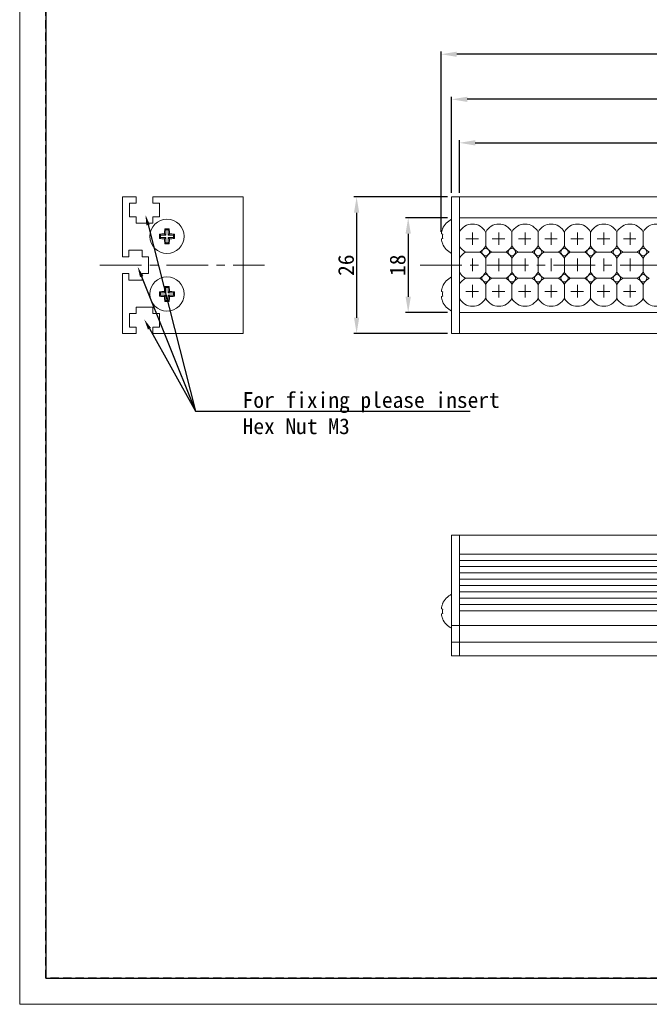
# Model space of a CAD drawing. Header units: millimetres. Extents: x -201 to 202, y 143 to 428.
# Tile 1 of 9: x -201 to -82, y 143 to 330. Entities that reach past the tile are written whole.
import ezdxf
from ezdxf import colors
from ezdxf.entities.mleader import LeaderData, LeaderLine
from ezdxf.math import Vec2, Vec3

# ---------------------------------------------------------------- set-up
doc = ezdxf.new("R2010")
doc.units = ezdxf.units.MM
doc.header["$LTSCALE"] = 0.25
doc.linetypes.add('CENTER', pattern=[50.8, 31.75, -6.35, 6.35, -6.35])
doc.linetypes.add('HIDDEN', pattern=[9.525, 6.35, -3.175])
for name, color, linetype, lineweight in [('BASE', 7, 'Continuous', 20), ('CABLE', 7, 'Continuous', 20), ('CENTER', 1, 'CENTER', 9), ('DIMENSION', 6, 'Continuous', 9), ('LED LENS', 7, 'Continuous', 20), ('MXB8146', 7, 'Continuous', 20), ('SIDE PLATE', 7, 'Continuous', 20)]:
    doc.layers.add(name, color=color, linetype=linetype, lineweight=lineweight)
doc.layers.add('EMPTY LINE', color=252, linetype='Continuous', lineweight=0, plot=False)
doc.layers.add('FORM', color=7, linetype='Continuous')
doc.styles.add('VS Standard', font='msgothic.ttc', dxfattribs={"height": 3})
doc.dimstyles.new('VS Standard x1', dxfattribs={"dimtxt": 3, "dimasz": 3, "dimexe": 0.5, "dimexo": 0.8, "dimgap": 0.5, "dimtad": 3, "dimrnd": 0.0001, "dimzin": 9, "dimdsep": 46, "dimtxsty": 'VS Standard', "dimcen": 0, "dimaunit": 1, "dimadec": 0, "dimazin": 2, "dimtfac": 1, "dimtmove": 0, "dimatfit": 2, "dimfxl": 1, "dimtolj": 1, "dimtzin": 0, "dimarcsym": 0})

# ---------------------------------------------------------------- blocks, each defined once
blk = doc.blocks.new('*D122')
at = {"layer": 'Defpoints', "color": 0}
for p in [(32.28, 306.92), (-117.72, 296.6), (32.28, 296.6)]:
    blk.add_point(p, dxfattribs=at)
at = {"layer": 'DIMENSION', "color": 0, "lineweight": -2}
for p, q in [((-117.72, 297.4), (-117.72, 307.42)), ((-114.72, 306.92), (29.28, 306.92)), ((32.28, 297.4), (32.28, 307.42))]:
    blk.add_line(p, q, dxfattribs=at)
at = {"layer": 'DIMENSION', "color": 0}
for points in [[(-114.72, 307.42), (-114.72, 306.42), (-117.72, 306.92)], [(29.28, 306.42), (29.28, 307.42), (32.28, 306.92)]]:
    blk.add_solid(points, dxfattribs=at)
at = {"layer": 'DIMENSION', "color": 0, "insert": (-42.72, 308.92), "char_height": 3, "attachment_point": 5, "style": 'VS Standard'}
blk.add_mtext('\\A1;150', dxfattribs=at)
blk = doc.blocks.new('*D123')
at = {"layer": 'Defpoints', "color": 0}
for p in [(-119.22, 315.21), (-119.22, 296.6), (33.78, 296.6)]:
    blk.add_point(p, dxfattribs=at)
at = {"layer": 'DIMENSION', "color": 0, "lineweight": -2}
for p, q in [((-119.22, 297.4), (-119.22, 315.71)), ((33.78, 297.4), (33.78, 315.71)), ((30.78, 315.21), (-116.22, 315.21))]:
    blk.add_line(p, q, dxfattribs=at)
at = {"layer": 'DIMENSION', "color": 0}
for points in [[(-116.22, 315.71), (-116.22, 314.71), (-119.22, 315.21)], [(30.78, 314.71), (30.78, 315.71), (33.78, 315.21)]]:
    blk.add_solid(points, dxfattribs=at)
at = {"layer": 'DIMENSION', "color": 0, "insert": (-42.72, 317.21), "char_height": 3, "attachment_point": 5, "style": 'VS Standard'}
blk.add_mtext('\\A1;153', dxfattribs=at)
blk = doc.blocks.new('*D124')
at = {"layer": 'Defpoints', "color": 0}
for p in [(-121.22, 323.8), (-121.22, 289.15), (35.78, 289.12)]:
    blk.add_point(p, dxfattribs=at)
at = {"layer": 'DIMENSION', "color": 0, "lineweight": -2}
for p, q in [((-121.22, 289.95), (-121.22, 324.3)), ((32.78, 323.8), (-118.22, 323.8)), ((35.78, 289.92), (35.78, 324.3))]:
    blk.add_line(p, q, dxfattribs=at)
at = {"layer": 'DIMENSION', "color": 0}
for points in [[(-118.22, 324.3), (-118.22, 323.3), (-121.22, 323.8)], [(32.78, 323.3), (32.78, 324.3), (35.78, 323.8)]]:
    blk.add_solid(points, dxfattribs=at)
at = {"layer": 'DIMENSION', "color": 0, "insert": (-42.72, 326.05), "char_height": 3, "attachment_point": 5, "style": 'VS Standard'}
blk.add_mtext('\\A1;\\A1;(157)', dxfattribs=at)
blk = doc.blocks.new('*D125')
at = {"layer": 'Defpoints', "color": 0}
for p in [(-119.22, 296.6), (-137.31, 270.6), (-119.22, 270.6)]:
    blk.add_point(p, dxfattribs=at)
at = {"layer": 'DIMENSION', "color": 0, "lineweight": -2}
for p, q in [((-120.02, 296.6), (-137.81, 296.6)), ((-137.31, 293.6), (-137.31, 273.6)), ((-120.02, 270.6), (-137.81, 270.6))]:
    blk.add_line(p, q, dxfattribs=at)
at = {"layer": 'DIMENSION', "color": 0}
for points in [[(-136.81, 293.6), (-137.81, 293.6), (-137.31, 296.6)], [(-137.81, 273.6), (-136.81, 273.6), (-137.31, 270.6)]]:
    blk.add_solid(points, dxfattribs=at)
at = {"layer": 'DIMENSION', "color": 0, "insert": (-139.31, 283.6), "char_height": 3, "attachment_point": 5, "rotation": 90, "style": 'VS Standard'}
blk.add_mtext('\\A1;26', dxfattribs=at)
blk = doc.blocks.new('*D126')
at = {"layer": 'Defpoints', "color": 0}
for p in [(-119.22, 292.6), (-127.48, 274.6), (-119.22, 274.6)]:
    blk.add_point(p, dxfattribs=at)
at = {"layer": 'DIMENSION', "color": 0, "lineweight": -2}
for p, q in [((-120.02, 292.6), (-127.98, 292.6)), ((-127.48, 289.6), (-127.48, 277.6)), ((-120.02, 274.6), (-127.98, 274.6))]:
    blk.add_line(p, q, dxfattribs=at)
at = {"layer": 'DIMENSION', "color": 0}
for points in [[(-126.98, 289.6), (-127.98, 289.6), (-127.48, 292.6)], [(-127.98, 277.6), (-126.98, 277.6), (-127.48, 274.6)]]:
    blk.add_solid(points, dxfattribs=at)
at = {"layer": 'DIMENSION', "color": 0, "insert": (-129.48, 283.6), "char_height": 3, "attachment_point": 5, "rotation": 90, "style": 'VS Standard'}
blk.add_mtext('\\A1;18', dxfattribs=at)

msp = doc.modelspace()

# ---------------------------------------------------------------- linework, layer by layer
at = {"layer": 'BASE'}
for p, q in [((-117.72, 270.604), (-117.72, 296.604)), ((-117.72, 296.604), (32.28, 296.604)), ((-117.72, 296.604), (-117.72, 270.604)), ((-117.72, 292.604), (32.28, 292.604)), ((32.28, 274.604), (-117.72, 274.604)), ((32.28, 270.604), (-117.72, 270.604)), ((-117.72, 232.151), (32.28, 232.151)), ((-117.72, 209.151), (-117.72, 232.151)), ((-117.72, 232.151), (-117.72, 209.151)), ((32.28, 228.551), (-117.72, 228.551)), ((-117.72, 227.351), (32.28, 227.351)), ((32.28, 226.151), (-117.72, 226.151)), ((-117.72, 224.951), (32.28, 224.951)), ((32.28, 223.751), (-117.72, 223.751)), ((-117.72, 222.551), (32.28, 222.551)), ((32.28, 221.351), (-117.72, 221.351)), ((-117.72, 220.151), (32.28, 220.151)), ((32.28, 218.951), (-117.72, 218.951)), ((-117.72, 217.751), (32.28, 217.751)), ((32.28, 214.951), (-117.72, 214.951)), ((-117.72, 211.751), (32.28, 211.751)), ((32.28, 209.151), (-117.72, 209.151))]:
    msp.add_line(p, q, dxfattribs=at)
at = {"layer": 'CABLE'}
msp.add_line((-176.937, 285.104), (-176.937, 282.104), dxfattribs=at)
at = {"layer": 'CENTER', "ltscale": 0.3}
for p, q in [((-115.22, 289.854), (-115.22, 287.354)), ((-110.22, 289.854), (-110.22, 287.354)), ((-105.22, 289.854), (-105.22, 287.354)), ((-100.22, 289.854), (-100.22, 287.354)), ((-95.22, 289.854), (-95.22, 287.354)), ((-90.22, 289.854), (-90.22, 287.354)), ((-85.22, 289.854), (-85.22, 287.354)), ((-116.47, 288.604), (-113.97, 288.604)), ((-111.47, 288.604), (-108.97, 288.604)), ((-106.47, 288.604), (-103.97, 288.604)), ((-101.47, 288.604), (-98.97, 288.604)), ((-96.47, 288.604), (-93.97, 288.604)), ((-91.47, 288.604), (-88.97, 288.604)), ((-86.47, 288.604), (-83.97, 288.604)), ((-115.22, 284.854), (-115.22, 282.354)), ((-110.22, 284.854), (-110.22, 282.354)), ((-105.22, 284.854), (-105.22, 282.354)), ((-100.22, 284.854), (-100.22, 282.354)), ((-95.22, 284.854), (-95.22, 282.354)), ((-90.22, 284.854), (-90.22, 282.354)), ((-85.22, 284.854), (-85.22, 282.354)), ((-115.22, 279.854), (-115.22, 277.354)), ((-110.22, 279.854), (-110.22, 277.354)), ((-105.22, 279.854), (-105.22, 277.354)), ((-100.22, 279.854), (-100.22, 277.354)), ((-95.22, 279.854), (-95.22, 277.354)), ((-90.22, 279.854), (-90.22, 277.354)), ((-85.22, 279.854), (-85.22, 277.354)), ((-116.47, 278.604), (-113.97, 278.604)), ((-111.47, 278.604), (-108.97, 278.604)), ((-106.47, 278.604), (-103.97, 278.604)), ((-101.47, 278.604), (-98.97, 278.604)), ((-96.47, 278.604), (-93.97, 278.604)), ((-91.47, 278.604), (-88.97, 278.604)), ((-86.47, 278.604), (-83.97, 278.604))]:
    msp.add_line(p, q, dxfattribs=at)
at = {"layer": 'CENTER'}
for p, q in [((-186.214, 283.604), (-154.879, 283.604)), ((-125.22, 283.604), (39.78, 283.604))]:
    msp.add_line(p, q, dxfattribs=at)
at = {"layer": 'EMPTY LINE'}
for p, q in [((-201.5, 427.75), (-201.5, 142.75)), ((-201.5, 142.75), (201.5, 142.75))]:
    msp.add_line(p, q, dxfattribs=at)
at = {"layer": 'FORM', "linetype": 'HIDDEN'}
msp.add_lwpolyline([(-196.5, 422.75), (196.5, 422.75), (196.5, 147.75), (-196.5, 147.75)], close=True, dxfattribs=at)
at = {"layer": 'FORM'}
msp.add_lwpolyline([(-196.5, 422.75), (-196.5, 147.75), (-78.5, 147.75), (-78.5, 159.75), (16.5, 159.75), (16.5, 177.25), (196.5, 177.25), (196.5, 422.75), (-196.5, 422.75)], close=True, dxfattribs=at)
at = {"layer": 'LED LENS'}
for p, q in [((-117.72, 292.604), (-117.72, 274.604)), ((-117.72, 292.604), (-117.72, 274.604)), ((-67.72, 292.604), (-117.72, 292.604)), ((-117.72, 292.604), (-117.72, 289.927)), ((-117.72, 287.281), (-117.72, 289.927)), ((-112.72, 289.927), (-112.72, 288.604)), ((-107.72, 289.927), (-107.72, 288.604)), ((-102.72, 289.927), (-102.72, 288.604)), ((-97.72, 289.927), (-97.72, 288.604)), ((-92.72, 289.927), (-92.72, 288.604)), ((-87.72, 289.927), (-87.72, 288.604)), ((-82.72, 289.927), (-82.72, 288.604)), ((-117.72, 287.281), (-117.72, 284.927)), ((-112.72, 288.604), (-112.72, 287.281)), ((-107.72, 288.604), (-107.72, 287.281)), ((-102.72, 288.604), (-102.72, 287.281)), ((-97.72, 288.604), (-97.72, 287.281)), ((-92.72, 288.604), (-92.72, 287.281)), ((-87.72, 288.604), (-87.72, 287.281)), ((-82.72, 288.604), (-82.72, 287.281)), ((-116.543, 286.104), (-113.897, 286.104)), ((-111.543, 286.104), (-108.897, 286.104)), ((-106.543, 286.104), (-103.897, 286.104)), ((-101.543, 286.104), (-98.897, 286.104)), ((-96.543, 286.104), (-93.897, 286.104)), ((-91.543, 286.104), (-88.897, 286.104)), ((-86.543, 286.104), (-83.897, 286.104)), ((-117.72, 282.281), (-117.72, 284.927)), ((-112.72, 284.927), (-112.72, 283.604)), ((-112.72, 283.604), (-112.72, 282.281)), ((-107.72, 284.927), (-107.72, 283.604)), ((-107.72, 283.604), (-107.72, 282.281)), ((-102.72, 284.927), (-102.72, 283.604)), ((-102.72, 283.604), (-102.72, 282.281)), ((-97.72, 284.927), (-97.72, 283.604)), ((-97.72, 283.604), (-97.72, 282.281)), ((-92.72, 284.927), (-92.72, 283.604)), ((-92.72, 283.604), (-92.72, 282.281)), ((-87.72, 284.927), (-87.72, 283.604)), ((-87.72, 283.604), (-87.72, 282.281)), ((-82.72, 284.927), (-82.72, 283.604)), ((-82.72, 283.604), (-82.72, 282.281)), ((-117.72, 282.281), (-117.72, 279.927)), ((-117.72, 277.281), (-117.72, 279.927)), ((-113.897, 281.104), (-116.543, 281.104)), ((-112.72, 278.604), (-112.72, 279.927)), ((-111.543, 281.104), (-108.897, 281.104)), ((-107.72, 279.927), (-107.72, 278.604)), ((-106.543, 281.104), (-103.897, 281.104)), ((-102.72, 279.927), (-102.72, 278.604)), ((-101.543, 281.104), (-98.897, 281.104)), ((-97.72, 279.927), (-97.72, 278.604)), ((-96.543, 281.104), (-93.897, 281.104)), ((-92.72, 279.927), (-92.72, 278.604)), ((-91.543, 281.104), (-88.897, 281.104)), ((-87.72, 279.927), (-87.72, 278.604)), ((-86.543, 281.104), (-83.897, 281.104)), ((-82.72, 279.927), (-82.72, 278.604)), ((-112.72, 277.281), (-112.72, 278.604)), ((-107.72, 278.604), (-107.72, 277.281)), ((-102.72, 278.604), (-102.72, 277.281)), ((-97.72, 278.604), (-97.72, 277.281)), ((-92.72, 278.604), (-92.72, 277.281)), ((-87.72, 278.604), (-87.72, 277.281)), ((-82.72, 278.604), (-82.72, 277.281)), ((-117.72, 277.281), (-117.72, 274.604)), ((-117.72, 274.604), (-67.72, 274.604))]:
    msp.add_line(p, q, dxfattribs=at)
for centre in [(-112.72, 286.104), (-107.72, 286.104), (-102.72, 286.104), (-97.72, 286.104), (-92.72, 286.104), (-87.72, 286.104), (-82.72, 286.104), (-112.72, 281.104), (-107.72, 281.104), (-102.72, 281.104), (-97.72, 281.104), (-92.72, 281.104), (-87.72, 281.104), (-82.72, 281.104)]:
    msp.add_circle(centre, 0.7, dxfattribs=at)
for centre, start, end in [((-115.22, 288.604), 27.88557, 152.11443), ((-110.22, 288.604), 27.88557, 152.11443), ((-105.22, 288.604), 27.88557, 152.11443), ((-100.22, 288.604), 27.88557, 152.11443), ((-95.22, 288.604), 27.88557, 152.11443), ((-90.22, 288.604), 27.88557, 152.11443), ((-85.22, 288.604), 27.88557, 152.11443), ((-80.22, 288.604), 27.88557, 152.11443), ((-115.22, 288.604), 207.88557, 242.11443), ((-115.22, 288.604), 315, 332.11443), ((-110.22, 288.604), 207.88557, 225), ((-110.22, 288.604), 315, 332.11443), ((-105.22, 288.604), 207.88557, 225), ((-105.22, 288.604), 315, 332.11443), ((-100.22, 288.604), 207.88557, 225), ((-100.22, 288.604), 315, 332.11443), ((-95.22, 288.604), 207.88557, 225), ((-95.22, 288.604), 315, 332.11443), ((-90.22, 288.604), 207.88557, 225), ((-90.22, 288.604), 315, 332.11443), ((-85.22, 288.604), 207.88557, 225), ((-85.22, 288.604), 315, 332.11443), ((-80.22, 288.604), 207.88557, 225), ((-115.22, 283.604), 117.88557, 152.11443), ((-115.22, 288.604), 297.88557, 315), ((-115.22, 283.604), 45, 62.11443), ((-115.22, 283.604), 27.88557, 45), ((-110.22, 283.604), 135, 152.11443), ((-110.22, 288.604), 225, 242.11443), ((-110.22, 283.604), 117.88557, 135), ((-110.22, 288.604), 297.88557, 315), ((-110.22, 283.604), 45, 62.11443), ((-110.22, 283.604), 27.88557, 45), ((-105.22, 283.604), 135, 152.11443), ((-105.22, 288.604), 225, 242.11443), ((-105.22, 283.604), 117.88557, 135), ((-105.22, 288.604), 297.88557, 315), ((-105.22, 283.604), 45, 62.11443), ((-105.22, 283.604), 27.88557, 45), ((-100.22, 283.604), 135, 152.11443), ((-100.22, 288.604), 225, 242.11443), ((-100.22, 283.604), 117.88557, 135), ((-100.22, 288.604), 297.88557, 315), ((-100.22, 283.604), 45, 62.11443), ((-100.22, 283.604), 27.88557, 45), ((-95.22, 283.604), 135, 152.11443), ((-95.22, 288.604), 225, 242.11443), ((-95.22, 283.604), 117.88557, 135), ((-95.22, 288.604), 297.88557, 315), ((-95.22, 283.604), 45, 62.11443), ((-95.22, 283.604), 27.88557, 45), ((-90.22, 283.604), 135, 152.11443), ((-90.22, 288.604), 225, 242.11443), ((-90.22, 283.604), 117.88557, 135), ((-90.22, 288.604), 297.88557, 315), ((-90.22, 283.604), 45, 62.11443), ((-90.22, 283.604), 27.88557, 45), ((-85.22, 283.604), 135, 152.11443), ((-85.22, 288.604), 225, 242.11443), ((-85.22, 283.604), 117.88557, 135), ((-85.22, 288.604), 297.88557, 315), ((-85.22, 283.604), 45, 62.11443), ((-85.22, 283.604), 27.88557, 45), ((-80.22, 283.604), 135, 152.11443), ((-80.22, 288.604), 225, 242.11443), ((-80.22, 283.604), 117.88557, 135), ((-115.22, 283.604), 207.88557, 242.11443), ((-115.22, 283.604), 297.88557, 315), ((-115.22, 283.604), 315, 332.11443), ((-110.22, 283.604), 207.88557, 225), ((-110.22, 283.604), 225, 242.11443), ((-110.22, 283.604), 297.88557, 315), ((-110.22, 283.604), 315, 332.11443), ((-105.22, 283.604), 207.88557, 225), ((-105.22, 283.604), 225, 242.11443), ((-105.22, 283.604), 297.88557, 315), ((-105.22, 283.604), 315, 332.11443), ((-100.22, 283.604), 207.88557, 225), ((-100.22, 283.604), 225, 242.11443), ((-100.22, 283.604), 297.88557, 315), ((-100.22, 283.604), 315, 332.11443), ((-95.22, 283.604), 207.88557, 225), ((-95.22, 283.604), 225, 242.11443), ((-95.22, 283.604), 297.88557, 315), ((-95.22, 283.604), 315, 332.11443), ((-90.22, 283.604), 207.88557, 225), ((-90.22, 283.604), 225, 242.11443), ((-90.22, 283.604), 297.88557, 315), ((-90.22, 283.604), 315, 332.11443), ((-85.22, 283.604), 207.88557, 225), ((-85.22, 283.604), 225, 242.11443), ((-85.22, 283.604), 297.88557, 315), ((-85.22, 283.604), 315, 332.11443), ((-80.22, 283.604), 207.88557, 225), ((-80.22, 283.604), 225, 242.11443), ((-115.22, 278.604), 117.88557, 152.11443), ((-115.22, 278.604), 45, 62.11443), ((-115.22, 278.604), 27.88557, 45), ((-110.22, 278.604), 135, 152.11443), ((-110.22, 278.604), 117.88557, 135), ((-110.22, 278.604), 45, 62.11443), ((-110.22, 278.604), 27.88557, 45), ((-105.22, 278.604), 135, 152.11443), ((-105.22, 278.604), 117.88557, 135), ((-105.22, 278.604), 45, 62.11443), ((-105.22, 278.604), 27.88557, 45), ((-100.22, 278.604), 135, 152.11443), ((-100.22, 278.604), 117.88557, 135), ((-100.22, 278.604), 45, 62.11443), ((-100.22, 278.604), 27.88557, 45), ((-95.22, 278.604), 135, 152.11443), ((-95.22, 278.604), 117.88557, 135), ((-95.22, 278.604), 45, 62.11443), ((-95.22, 278.604), 27.88557, 45), ((-90.22, 278.604), 135, 152.11443), ((-90.22, 278.604), 117.88557, 135), ((-90.22, 278.604), 45, 62.11443), ((-90.22, 278.604), 27.88557, 45), ((-85.22, 278.604), 135, 152.11443), ((-85.22, 278.604), 117.88557, 135), ((-85.22, 278.604), 45, 62.11443), ((-85.22, 278.604), 27.88557, 45), ((-80.22, 278.604), 135, 152.11443), ((-80.22, 278.604), 117.88557, 135), ((-115.22, 278.604), 207.88557, 332.11443), ((-110.22, 278.604), 207.88557, 332.11443), ((-105.22, 278.604), 207.88557, 332.11443), ((-100.22, 278.604), 207.88557, 332.11443), ((-95.22, 278.604), 207.88557, 332.11443), ((-90.22, 278.604), 207.88557, 332.11443), ((-85.22, 278.604), 207.88557, 332.11443), ((-80.22, 278.604), 207.88557, 332.11443)]:
    msp.add_arc(centre, 2.828, start, end, dxfattribs=at)
at = {"layer": 'MXB8146'}
for p, q in [((-119.22, 292.354), (-119.22, 285.854)), ((-174.669, 289.336), (-174.853, 289.52)), ((-174.669, 289.336), (-173.669, 289.336)), ((-174.669, 288.872), (-174.669, 289.336)), ((-173.669, 289.336), (-173.92, 289.587)), ((-173.669, 290.336), (-173.853, 290.52)), ((-173.669, 289.336), (-173.669, 290.336)), ((-173.669, 290.336), (-173.205, 290.336)), ((-173.205, 290.336), (-173.021, 290.52)), ((-173.205, 290.336), (-173.205, 289.336)), ((-173.205, 289.336), (-172.955, 289.587)), ((-173.205, 289.336), (-172.205, 289.336)), ((-172.205, 289.336), (-172.021, 289.52)), ((-172.205, 289.336), (-172.205, 288.872)), ((-120.907, 289.52), (-121.156, 289.587)), ((-120.907, 290.52), (-120.931, 290.527)), ((-174.669, 288.872), (-174.853, 288.688)), ((-173.669, 288.872), (-174.669, 288.872)), ((-173.669, 288.872), (-173.92, 288.621)), ((-173.669, 287.872), (-173.853, 287.688)), ((-173.669, 287.872), (-173.669, 288.872)), ((-173.205, 287.872), (-173.669, 287.872)), ((-173.205, 288.872), (-172.955, 288.621)), ((-173.205, 288.872), (-173.205, 287.872)), ((-172.205, 288.872), (-173.205, 288.872)), ((-173.205, 287.872), (-173.021, 287.688)), ((-172.205, 288.872), (-172.021, 288.688)), ((-121.156, 288.621), (-120.907, 288.688)), ((-120.931, 287.682), (-120.907, 287.688)), ((-119.22, 274.854), (-119.22, 281.354)), ((-174.669, 278.336), (-174.853, 278.52)), ((-174.669, 277.872), (-174.853, 277.688)), ((-174.669, 278.336), (-173.669, 278.336)), ((-174.669, 277.872), (-174.669, 278.336)), ((-173.669, 277.872), (-174.669, 277.872)), ((-173.669, 278.336), (-173.92, 278.587)), ((-173.669, 277.872), (-173.92, 277.621)), ((-173.669, 279.336), (-173.853, 279.52)), ((-173.669, 278.336), (-173.669, 279.336)), ((-173.669, 279.336), (-173.205, 279.336)), ((-173.669, 276.872), (-173.669, 277.872)), ((-173.205, 279.336), (-173.021, 279.52)), ((-173.205, 279.336), (-173.205, 278.336)), ((-173.205, 278.336), (-172.955, 278.587)), ((-173.205, 278.336), (-172.205, 278.336)), ((-173.205, 277.872), (-172.955, 277.621)), ((-173.205, 277.872), (-173.205, 276.872)), ((-172.205, 277.872), (-173.205, 277.872)), ((-172.205, 278.336), (-172.021, 278.52)), ((-172.205, 278.336), (-172.205, 277.872)), ((-172.205, 277.872), (-172.021, 277.688)), ((-121.156, 278.587), (-120.907, 278.52)), ((-120.931, 279.527), (-120.907, 279.52)), ((-173.669, 276.872), (-173.853, 276.688)), ((-173.205, 276.872), (-173.669, 276.872)), ((-173.205, 276.872), (-173.021, 276.688)), ((-120.907, 277.688), (-121.156, 277.621)), ((-120.907, 276.688), (-120.931, 276.682)), ((-119.22, 220.901), (-119.22, 214.401)), ((-120.907, 218.067), (-121.156, 218.134)), ((-120.907, 219.067), (-120.931, 219.074)), ((-121.156, 217.168), (-120.907, 217.235)), ((-120.931, 216.229), (-120.907, 216.235))]:
    msp.add_line(p, q, dxfattribs=at)
for centre in [(-173.437, 289.104), (-173.437, 278.104)]:
    msp.add_circle(centre, 3.25, dxfattribs=at)
for centre, radius, start, end in [((-117.579, 289.104), 3.641, 116.785, 157.00082), ((-160.981, 289.104), 13.879, 178.28146, 181.71854), ((-173.497, 277.056), 12.538, 91.93449, 96.21227), ((-161.389, 289.164), 12.538, 173.78774, 178.06552), ((-173.437, 276.648), 13.879, 88.28146, 91.71854), ((-185.485, 289.164), 12.538, 1.93449, 6.21227), ((-173.378, 277.056), 12.538, 83.78774, 88.06552), ((-185.894, 289.104), 13.879, 358.28146, 1.71854), ((-117.475, 289.108), 3.711, 157.63925, 172.59348), ((-117.199, 289.104), 3.731, 173.59563, 186.40437), ((-173.497, 301.152), 12.538, 263.78774, 268.06552), ((-161.389, 289.045), 12.538, 181.93449, 186.21227), ((-173.437, 301.56), 13.879, 268.28146, 271.71854), ((-185.485, 289.045), 12.538, 353.78774, 358.06552), ((-173.378, 301.152), 12.538, 271.93449, 276.21227), ((-117.475, 289.1), 3.711, 187.40652, 202.36075), ((-117.579, 289.104), 3.641, 202.99918, 243.215), ((-117.579, 278.104), 3.641, 116.785, 157.00082), ((-160.981, 278.104), 13.879, 178.28146, 181.71854), ((-173.497, 266.056), 12.538, 91.93449, 96.21227), ((-161.389, 278.164), 12.538, 173.78774, 178.06552), ((-173.437, 265.648), 13.879, 88.28146, 91.71854), ((-185.485, 278.164), 12.538, 1.93449, 6.21227), ((-173.378, 266.056), 12.538, 83.78774, 88.06552), ((-185.894, 278.104), 13.879, 358.28146, 1.71854), ((-117.475, 278.108), 3.711, 157.63925, 172.59348), ((-117.199, 278.104), 3.731, 173.59563, 186.40437), ((-173.497, 290.152), 12.538, 263.78774, 268.06552), ((-161.389, 278.045), 12.538, 181.93449, 186.21227), ((-173.437, 290.56), 13.879, 268.28146, 271.71854), ((-185.485, 278.045), 12.538, 353.78774, 358.06552), ((-173.378, 290.152), 12.538, 271.93449, 276.21227), ((-117.475, 278.1), 3.711, 187.40652, 202.36075), ((-117.579, 278.104), 3.641, 202.99918, 243.215), ((-117.579, 217.651), 3.641, 116.785, 157.00082), ((-117.475, 217.655), 3.711, 157.63925, 172.59348), ((-117.199, 217.651), 3.731, 173.59563, 186.40437), ((-117.475, 217.647), 3.711, 187.40652, 202.36075), ((-117.579, 217.651), 3.641, 202.99918, 243.215)]:
    msp.add_arc(centre, radius, start, end, dxfattribs=at)
at = {"layer": 'SIDE PLATE'}
for p, q in [((-181.937, 296.604), (-179.337, 296.604)), ((-181.937, 285.204), (-181.937, 296.604)), ((-179.337, 296.604), (-179.337, 295.404)), ((-176.137, 295.404), (-176.137, 296.604)), ((-176.137, 296.604), (-158.937, 296.604)), ((-158.937, 296.604), (-158.937, 270.604)), ((-180.587, 295.404), (-180.587, 292.804)), ((-179.337, 295.404), (-180.587, 295.404)), ((-174.887, 295.404), (-176.137, 295.404)), ((-174.887, 292.804), (-174.887, 295.404)), ((-180.587, 292.804), (-179.337, 292.804)), ((-179.337, 292.804), (-179.337, 291.604)), ((-176.137, 292.804), (-174.887, 292.804)), ((-176.137, 291.604), (-176.137, 292.804)), ((-176.137, 291.604), (-179.337, 291.604)), ((-180.737, 286.454), (-180.737, 285.204)), ((-178.137, 286.454), (-180.737, 286.454)), ((-178.137, 285.204), (-178.137, 286.454)), ((-180.737, 285.204), (-181.937, 285.204)), ((-176.937, 285.204), (-178.137, 285.204)), ((-176.937, 282.004), (-176.937, 285.204)), ((-181.937, 282.004), (-180.737, 282.004)), ((-181.937, 270.604), (-181.937, 282.004)), ((-180.737, 282.004), (-180.737, 280.754)), ((-178.137, 282.004), (-176.937, 282.004)), ((-178.137, 280.754), (-178.137, 282.004)), ((-180.737, 280.754), (-178.137, 280.754)), ((-180.587, 274.404), (-180.587, 271.804)), ((-179.337, 274.404), (-180.587, 274.404)), ((-179.337, 275.604), (-179.337, 274.404)), ((-176.137, 275.604), (-179.337, 275.604)), ((-176.137, 274.404), (-176.137, 275.604)), ((-174.887, 274.404), (-176.137, 274.404)), ((-174.887, 271.804), (-174.887, 274.404)), ((-179.337, 270.604), (-181.937, 270.604)), ((-180.587, 271.804), (-179.337, 271.804)), ((-179.337, 271.804), (-179.337, 270.604)), ((-176.137, 271.804), (-174.887, 271.804)), ((-176.137, 270.604), (-176.137, 271.804)), ((-158.937, 270.604), (-176.137, 270.604)), ((-119.22, 232.151), (-117.72, 232.151)), ((-119.22, 209.151), (-119.22, 232.151)), ((-117.72, 232.151), (-117.72, 209.151)), ((-117.72, 214.951), (-119.22, 214.951)), ((-119.22, 211.751), (-117.72, 211.751)), ((-117.72, 209.151), (-119.22, 209.151))]:
    msp.add_line(p, q, dxfattribs=at)
msp.add_lwpolyline([(-119.22, 296.604), (-117.72, 296.604), (-117.72, 270.604), (-119.22, 270.604)], close=True, dxfattribs=at)

# ---------------------------------------------------------------- dimensions: what is measured, and where the dimension line sits
at = {"layer": 'DIMENSION'}
dim = msp.add_linear_dim(base=(-121.22, 323.801), p1=(35.78, 289.118), p2=(-121.22, 289.148), text='\\A1;(<>)', dimstyle='VS Standard x1', dxfattribs=at)
dim.commit()
dim.dimension.update_dxf_attribs({"geometry": '*D124', "text_midpoint": (-42.72, 326.053)})
for base, p1, p2, picture, middle in [((-119.22, 315.206), (33.78, 296.604), (-119.22, 296.604), '*D123', (-42.72, 317.207)), ((32.28, 306.918), (-117.72, 296.604), (32.28, 296.604), '*D122', (-42.72, 308.919))]:
    dim = msp.add_linear_dim(base=base, p1=p1, p2=p2, dimstyle='VS Standard x1', dxfattribs=at)
    dim.commit()
    dim.dimension.update_dxf_attribs({"geometry": picture, "text_midpoint": middle})
for base, p1, p2, picture, middle in [((-137.306, 270.604), (-119.22, 296.604), (-119.22, 270.604), '*D125', (-139.306, 283.604)), ((-127.475, 274.604), (-119.22, 292.604), (-119.22, 274.604), '*D126', (-129.476, 283.604))]:
    dim = msp.add_linear_dim(base=base, p1=p1, p2=p2, angle=90, dimstyle='VS Standard x1', dxfattribs=at)
    dim.commit()
    dim.dimension.update_dxf_attribs({"geometry": picture, "text_midpoint": middle})

# ---------------------------------------------------------------- leaders
ml = msp.add_multileader_mtext('Standard', dxfattribs=at)
ml.set_content('', style='VS Standard')
ml.set_leader_properties()
ml.build(insert=Vec2(0, 0))
ml.multileader.update_dxf_attribs({"text_left_attachment_type": 6, "text_right_attachment_type": 6, "dogleg_length": 1, "arrow_head_size": 2})
ctx = ml.context
ctx.base_point, ctx.char_height, ctx.arrow_head_size, ctx.landing_gap_size, ctx.plane_origin = Vec3(-165.231, 265.634), 3, 2, 1, Vec3(-225.62, 180.134)
ctx.left_attachment, ctx.right_attachment = 6, 6
notes = []
notes.append((ctx, [(0, (1, 1, 0), (-168.023, 255.808), (1, 0), 1, [(0, [(-177.537, 293.204)], 0, [])])]))
ctx.mtext.insert = Vec3(-166.023, 259.408)
ml = msp.add_multileader_mtext('Standard', dxfattribs=at)
ml.set_content('', style='VS Standard')
ml.set_leader_properties()
ml.build(insert=Vec2(0, 0))
ml.multileader.update_dxf_attribs({"text_left_attachment_type": 6, "text_right_attachment_type": 6, "dogleg_length": 1, "arrow_head_size": 2})
ctx = ml.context
ctx.base_point, ctx.char_height, ctx.arrow_head_size, ctx.landing_gap_size, ctx.plane_origin = Vec3(-165.231, 265.634), 3, 2, 1, Vec3(-209.662, 169.043)
ctx.left_attachment, ctx.right_attachment = 6, 6
notes.append((ctx, [(0, (1, 1, 0), (-168.023, 255.808), (1, 0), 1, [(0, [(-179.019, 283.304)], 0, [])])]))
ctx.mtext.insert = Vec3(-166.023, 259.408)
ml = msp.add_multileader_mtext('Standard', dxfattribs=at)
ml.set_content('For fixing please insert\\PHex Nut M3', style='VS Standard')
ml.set_leader_properties()
ml.build(insert=Vec2(0, 0))
ml.multileader.update_dxf_attribs({"text_left_attachment_type": 6, "text_right_attachment_type": 6, "dogleg_length": 1, "arrow_head_size": 2})
ctx = ml.context
ctx.base_point, ctx.char_height, ctx.arrow_head_size, ctx.landing_gap_size, ctx.plane_origin = Vec3(-160.023, 255.808), 3, 2, 1, Vec3(-213.461, 107.489)
ctx.left_attachment, ctx.right_attachment = 6, 6
notes.append((ctx, [(0, (1, 1, 0), (-168.023, 255.808), (1, 0), 8, [(0, [(-177.757, 273.254)], 0, [])])]))
ctx.mtext.insert = Vec3(-159.023, 259.408)
for ctx, leaders in notes:
    for number, flags, end, landing, length, lines in leaders:
        leader = LeaderData()
        leader.index, (leader.has_last_leader_line, leader.has_dogleg_vector, leader.attachment_direction) = number, flags
        leader.last_leader_point, leader.dogleg_vector, leader.dogleg_length = Vec3(end), Vec3(landing), length
        for number, points, colour, breaks in lines:
            line = LeaderLine()
            line.index, line.vertices, line.color, line.breaks = number, Vec3.list(points), colors.encode_raw_color(colour), breaks
            leader.lines.append(line)
        ctx.leaders.append(leader)

doc.saveas('drawing.dxf')
